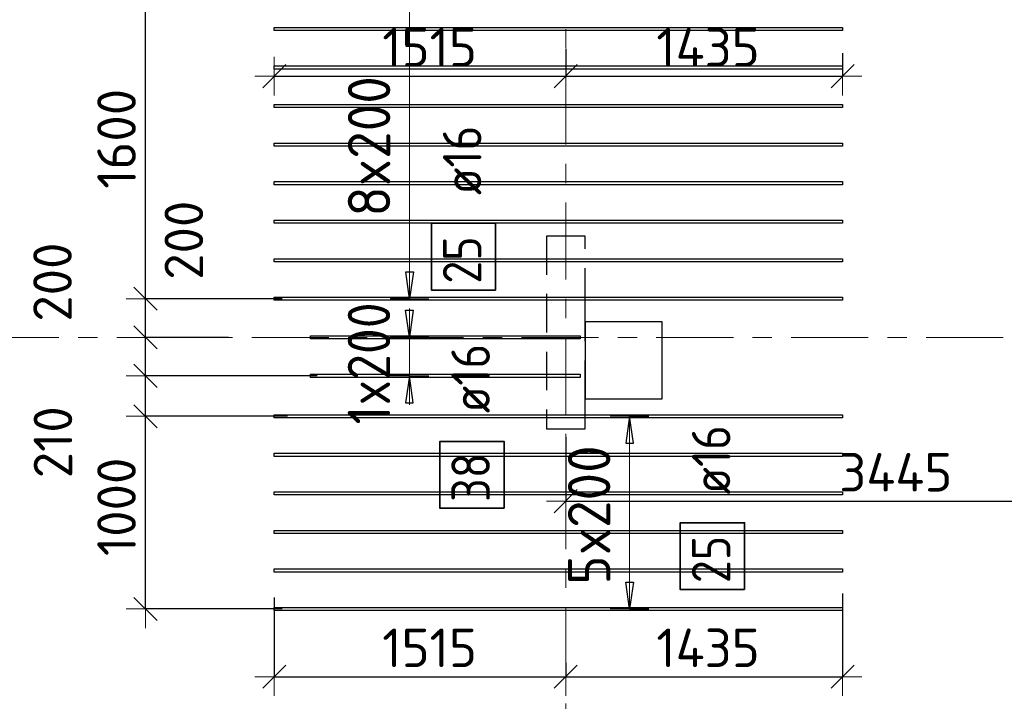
# Model space of a CAD drawing. Header units: metres. Extents: x -38 to 97, y -15 to 21.
# Tile 41 of 82: x 48.67 to 53.78, y 10.91 to 14.45. Entities that reach past the tile are written whole.
import ezdxf

# ---------------------------------------------------------------- set-up
doc = ezdxf.new("R2010")
doc.units = ezdxf.units.M
doc.header["$PDMODE"] = 65
for name, pattern in [('______11', [0.5, 0.4, -0.05, 0, -0.05]), ('______2', [0.27, 0.2, -0.07]), ('______5', [1.1, 0.8, -0.1, 0.1, -0.1])]:
    doc.linetypes.add(name, pattern=pattern)
for name, color, linetype, lineweight in [('XR$2$Осевая линия (1)', 7, '______5', 13), ('XR$3$Перекрытие (1)', 7, 'Continuous', 35), ('XR$3$Размерная линия (1)', 7, 'Continuous', 13)]:
    doc.layers.add(name, color=color, linetype=linetype, lineweight=lineweight)
doc.layers.add('XR$3$Арм.стержн.Доп. Арм верхн.зоны Х', color=7, linetype='Continuous', lineweight=35, true_color=0x8c8cff)
doc.layers.add('XR$5$Стена_ бетон несущ.', color=7, linetype='Continuous', lineweight=70, true_color=0xb4b496)
doc.styles.add('ISOCPEUR', font='txt')
doc.dimstyles.new('DIMSTYLE_3', dxfattribs={"dimtxt": 0.2, "dimasz": 0.2, "dimexe": 0, "dimexo": 0, "dimgap": 0.1, "dimtad": 2, "dimdec": 0, "dimlfac": 1000, "dimrnd": 5, "dimzin": 12, "dimdsep": 46, "dimtxsty": 'ISOCPEUR', "dimblk1": 'ALL_ML_STRICH', "dimblk2": 'ALL_ML_STRICH', "dimsah": 1, "dimcen": 0, "dimclrd": 7, "dimclre": 256, "dimclrt": 7, "dimadec": 0, "dimazin": 0, "dimtfac": 1, "dimtdec": 0, "dimtix": 1, "dimtmove": 2, "dimatfit": 3, "dimfxl": 0, "dimtzin": 0, "dimlwd": 0, "dimlwe": -3, "dimarcsym": 0})
doc.dimstyles.new('DIMSTYLE_6', dxfattribs={"dimtxt": 0.2, "dimasz": 0.2, "dimexe": 0, "dimexo": 0, "dimgap": 0.1, "dimtad": 2, "dimdec": 0, "dimlfac": 1000, "dimrnd": 5, "dimzin": 12, "dimdsep": 46, "dimtxsty": 'ISOCPEUR', "dimblk1": 'ALL_ML_STRICH', "dimblk2": 'ALL_ML_STRICH', "dimsah": 1, "dimcen": 0, "dimclrd": 7, "dimclre": 256, "dimclrt": 7, "dimadec": 0, "dimazin": 0, "dimtfac": 1, "dimtdec": 0, "dimtix": 1, "dimtmove": 2, "dimatfit": 3, "dimfxl": 0, "dimtvp": 1.2, "dimtzin": 0, "dimlwd": 0, "dimlwe": -3, "dimarcsym": 0})
doc.dimstyles.new('DIMSTYLE_7', dxfattribs={"dimtxt": 0.2, "dimasz": 0.2, "dimexe": 0, "dimexo": 0, "dimgap": 0.1, "dimtad": 0, "dimdec": 0, "dimlfac": 1000, "dimrnd": 5, "dimzin": 12, "dimdsep": 46, "dimtxsty": 'ISOCPEUR', "dimblk1": 'ALL_ML_STRICH', "dimblk2": 'ALL_ML_STRICH', "dimsah": 1, "dimcen": 0, "dimclrd": 7, "dimclre": 256, "dimclrt": 7, "dimadec": 0, "dimazin": 0, "dimtfac": 1, "dimtdec": 0, "dimtix": 1, "dimtmove": 2, "dimatfit": 3, "dimfxl": 0, "dimtvp": 1.2, "dimtzin": 0, "dimlwd": 0, "dimlwe": -3, "dimarcsym": 0})

# ---------------------------------------------------------------- blocks, each defined once
blk = doc.blocks.new('ALL_ML_STRICH')
at = {"color": 0, "linetype": 'ByBlock', "lineweight": -2}
for p, q in [((-0.3, -0.3), (0.3, 0.3)), ((0, -0.5), (0, 0.5)), ((-1, 0), (0.5, 0))]:
    blk.add_line(p, q, dxfattribs=at)
blk = doc.blocks.new('*D290')
at = {"layer": 'DEFPOINTS', "color": 7, "linetype": 'Continuous', "lineweight": 13, "transparency": 33554687}
for p in [(49.9871, 11.4702), (51.5, 11.0913), (49.9871, 11.0388)]:
    blk.add_point(p, dxfattribs=at)
at = {"layer": 'XR$3$Размерная линия (1)', "color": 9, "linetype": 'Continuous', "lineweight": -2, "true_color": 0xc7c7c7, "transparency": 33554687}
for p, q in [((49.9871, 11.4502), (49.9871, 11.0388)), ((51.5, 11.1113), (51.5, 11.0388))]:
    blk.add_line(p, q, dxfattribs=at)
at = {"layer": 'XR$3$Размерная линия (1)', "color": 7, "linetype": 'Continuous', "lineweight": -2, "transparency": 33554687}
blk.add_line((49.9871, 11.0388), (51.5, 11.0388), dxfattribs=at)
at = {"layer": 'XR$3$Размерная линия (1)', "color": 7, "linetype": 'Continuous', "lineweight": 13, "transparency": 33554687, "xscale": 0.2, "yscale": 0.2, "zscale": 0.2, "rotation": 180}
blk.add_blockref('ALL_ML_STRICH', (49.9871, 11.0388), dxfattribs=at)
at = {"layer": 'XR$3$Размерная линия (1)', "color": 7, "linetype": 'Continuous', "lineweight": 13, "transparency": 33554687, "xscale": 0.2, "yscale": 0.2, "zscale": 0.2}
blk.add_blockref('ALL_ML_STRICH', (51.5, 11.0388), dxfattribs=at)
at = {"layer": 'XR$3$Размерная линия (1)', "color": 7, "linetype": 'Continuous', "lineweight": 13, "transparency": 33554687, "insert": (50.7936, 11.1888), "char_height": 0.2, "width": 0.8, "attachment_point": 5, "style": 'ISOCPEUR'}
blk.add_mtext('\\A1;{1515}', dxfattribs=at)
blk = doc.blocks.new('*D291')
at = {"layer": 'DEFPOINTS', "color": 7, "linetype": 'Continuous', "lineweight": 13, "transparency": 33554687}
for p in [(52.9371, 11.491), (51.5, 11.0913), (51.5, 11.0388)]:
    blk.add_point(p, dxfattribs=at)
at = {"layer": 'XR$3$Размерная линия (1)', "color": 9, "linetype": 'Continuous', "lineweight": -2, "true_color": 0xc7c7c7, "transparency": 33554687}
for p, q in [((52.9371, 11.471), (52.9371, 11.0388)), ((51.5, 11.1113), (51.5, 11.0388))]:
    blk.add_line(p, q, dxfattribs=at)
at = {"layer": 'XR$3$Размерная линия (1)', "color": 7, "linetype": 'Continuous', "lineweight": -2, "transparency": 33554687}
blk.add_line((51.5, 11.0388), (52.9371, 11.0388), dxfattribs=at)
at = {"layer": 'XR$3$Размерная линия (1)', "color": 7, "linetype": 'Continuous', "lineweight": 13, "transparency": 33554687, "xscale": 0.2, "yscale": 0.2, "zscale": 0.2, "rotation": 180}
blk.add_blockref('ALL_ML_STRICH', (51.5, 11.0388), dxfattribs=at)
at = {"layer": 'XR$3$Размерная линия (1)', "color": 7, "linetype": 'Continuous', "lineweight": 13, "transparency": 33554687, "xscale": 0.2, "yscale": 0.2, "zscale": 0.2}
blk.add_blockref('ALL_ML_STRICH', (52.9371, 11.0388), dxfattribs=at)
at = {"layer": 'XR$3$Размерная линия (1)', "color": 7, "linetype": 'Continuous', "lineweight": 13, "transparency": 33554687, "insert": (52.2386, 11.1888), "char_height": 0.2, "width": 0.8, "attachment_point": 5, "style": 'ISOCPEUR'}
blk.add_mtext('\\A1;{1435}', dxfattribs=at)
blk = doc.blocks.new('*D292')
at = {"layer": 'DEFPOINTS', "color": 7, "linetype": 'Continuous', "lineweight": 13, "transparency": 33554687}
for p in [(51.5, 14.3164), (49.9871, 14.2749), (49.9871, 14.1553)]:
    blk.add_point(p, dxfattribs=at)
at = {"layer": 'XR$3$Размерная линия (1)', "color": 9, "linetype": 'Continuous', "lineweight": -2, "true_color": 0xc7c7c7, "transparency": 33554687}
for p, q in [((51.5, 14.2964), (51.5, 14.1553)), ((49.9871, 14.1553), (49.9871, 14.1553))]:
    blk.add_line(p, q, dxfattribs=at)
at = {"layer": 'XR$3$Размерная линия (1)', "color": 7, "linetype": 'Continuous', "lineweight": -2, "transparency": 33554687}
blk.add_line((49.9871, 14.1553), (51.5, 14.1553), dxfattribs=at)
at = {"layer": 'XR$3$Размерная линия (1)', "color": 7, "linetype": 'Continuous', "lineweight": 13, "transparency": 33554687, "xscale": 0.2, "yscale": 0.2, "zscale": 0.2, "rotation": 180}
blk.add_blockref('ALL_ML_STRICH', (49.9871, 14.1553), dxfattribs=at)
at = {"layer": 'XR$3$Размерная линия (1)', "color": 7, "linetype": 'Continuous', "lineweight": 13, "transparency": 33554687, "xscale": 0.2, "yscale": 0.2, "zscale": 0.2}
blk.add_blockref('ALL_ML_STRICH', (51.5, 14.1553), dxfattribs=at)
at = {"layer": 'XR$3$Размерная линия (1)', "color": 7, "linetype": 'Continuous', "lineweight": 13, "transparency": 33554687, "insert": (50.7936, 14.3053), "char_height": 0.2, "width": 0.8, "attachment_point": 5, "style": 'ISOCPEUR'}
blk.add_mtext('\\A1;{1515}', dxfattribs=at)
blk = doc.blocks.new('*D293')
at = {"layer": 'DEFPOINTS', "color": 7, "linetype": 'Continuous', "lineweight": 13, "transparency": 33554687}
for p in [(51.5, 14.3164), (52.9371, 14.2542), (51.5, 14.1553)]:
    blk.add_point(p, dxfattribs=at)
at = {"layer": 'XR$3$Размерная линия (1)', "color": 9, "linetype": 'Continuous', "lineweight": -2, "true_color": 0xc7c7c7, "transparency": 33554687}
for p, q in [((51.5, 14.2964), (51.5, 14.1553)), ((52.9371, 14.2742), (52.9371, 14.1553))]:
    blk.add_line(p, q, dxfattribs=at)
at = {"layer": 'XR$3$Размерная линия (1)', "color": 7, "linetype": 'Continuous', "lineweight": -2, "transparency": 33554687}
blk.add_line((51.5, 14.1553), (52.9371, 14.1553), dxfattribs=at)
at = {"layer": 'XR$3$Размерная линия (1)', "color": 7, "linetype": 'Continuous', "lineweight": 13, "transparency": 33554687, "xscale": 0.2, "yscale": 0.2, "zscale": 0.2, "rotation": 180}
blk.add_blockref('ALL_ML_STRICH', (51.5, 14.1553), dxfattribs=at)
at = {"layer": 'XR$3$Размерная линия (1)', "color": 7, "linetype": 'Continuous', "lineweight": 13, "transparency": 33554687, "xscale": 0.2, "yscale": 0.2, "zscale": 0.2}
blk.add_blockref('ALL_ML_STRICH', (52.9371, 14.1553), dxfattribs=at)
at = {"layer": 'XR$3$Размерная линия (1)', "color": 7, "linetype": 'Continuous', "lineweight": 13, "transparency": 33554687, "insert": (52.2386, 14.3053), "char_height": 0.2, "width": 0.8, "attachment_point": 5, "style": 'ISOCPEUR'}
blk.add_mtext('\\A1;{1435}', dxfattribs=at)
blk = doc.blocks.new('*D334')
at = {"layer": 'DEFPOINTS', "color": 7, "linetype": 'Continuous', "lineweight": 13, "transparency": 33554687}
for p in [(51.5, 12.3012), (51.5, 11.9497), (54.9456, 11.1615)]:
    blk.add_point(p, dxfattribs=at)
at = {"layer": 'XR$3$Размерная линия (1)', "color": 9, "linetype": 'Continuous', "lineweight": -2, "true_color": 0xc7c7c7, "transparency": 33554687}
for p, q in [((51.5, 12.2812), (51.5, 11.9497)), ((54.9456, 11.1815), (54.9456, 11.9497))]:
    blk.add_line(p, q, dxfattribs=at)
at = {"layer": 'XR$3$Размерная линия (1)', "color": 7, "linetype": 'Continuous', "lineweight": -2, "transparency": 33554687}
blk.add_line((51.5, 11.9497), (54.9456, 11.9497), dxfattribs=at)
at = {"layer": 'XR$3$Размерная линия (1)', "color": 7, "linetype": 'Continuous', "lineweight": 13, "transparency": 33554687, "xscale": 0.2, "yscale": 0.2, "zscale": 0.2, "rotation": 180}
blk.add_blockref('ALL_ML_STRICH', (51.5, 11.9497), dxfattribs=at)
at = {"layer": 'XR$3$Размерная линия (1)', "color": 7, "linetype": 'Continuous', "lineweight": 13, "transparency": 33554687, "xscale": 0.2, "yscale": 0.2, "zscale": 0.2}
blk.add_blockref('ALL_ML_STRICH', (54.9456, 11.9497), dxfattribs=at)
at = {"layer": 'XR$3$Размерная линия (1)', "color": 7, "linetype": 'Continuous', "lineweight": 13, "transparency": 33554687, "insert": (53.2128, 12.0997), "char_height": 0.2, "width": 0.8, "attachment_point": 5, "style": 'ISOCPEUR'}
blk.add_mtext('\\A1;{3445}', dxfattribs=at)
blk = doc.blocks.new('*D439')
at = {"layer": 'DEFPOINTS', "color": 7, "linetype": 'Continuous', "lineweight": 13, "transparency": 33554687}
for p in [(50.0764, 12.3902), (49.3187, 11.3902), (50.0486, 11.3902)]:
    blk.add_point(p, dxfattribs=at)
at = {"layer": 'XR$3$Размерная линия (1)', "color": 9, "linetype": 'Continuous', "lineweight": -2, "true_color": 0xc7c7c7, "transparency": 33554687}
for p, q in [((50.0564, 12.3902), (49.3187, 12.3902)), ((50.0286, 11.3902), (49.3187, 11.3902))]:
    blk.add_line(p, q, dxfattribs=at)
at = {"layer": 'XR$3$Размерная линия (1)', "color": 7, "linetype": 'Continuous', "lineweight": -2, "transparency": 33554687}
blk.add_line((49.3187, 11.3902), (49.3187, 12.3902), dxfattribs=at)
at = {"layer": 'XR$3$Размерная линия (1)', "color": 7, "linetype": 'Continuous', "lineweight": 13, "transparency": 33554687, "xscale": 0.2, "yscale": 0.2, "zscale": 0.2}
for p, rotation in [((49.3187, 12.3902), 90), ((49.3187, 11.3902), 270)]:
    blk.add_blockref('ALL_ML_STRICH', p, dxfattribs=dict(at, rotation=rotation))
at = {"layer": 'XR$3$Размерная линия (1)', "color": 7, "linetype": 'Continuous', "lineweight": 13, "transparency": 33554687, "insert": (49.1687, 11.9202), "char_height": 0.2, "width": 0.8, "attachment_point": 5, "rotation": 90, "style": 'ISOCPEUR'}
blk.add_mtext('\\A1;{1000}', dxfattribs=at)
blk = doc.blocks.new('*D440')
at = {"layer": 'DEFPOINTS', "color": 7, "linetype": 'Continuous', "lineweight": 13, "transparency": 33554687}
for p in [(50.2293, 12.6002), (49.3187, 12.3902), (50.0764, 12.3902)]:
    blk.add_point(p, dxfattribs=at)
at = {"layer": 'XR$3$Размерная линия (1)', "color": 9, "linetype": 'Continuous', "lineweight": -2, "true_color": 0xc7c7c7, "transparency": 33554687}
for p, q in [((50.2093, 12.6002), (49.3187, 12.6002)), ((50.0564, 12.3902), (49.3187, 12.3902))]:
    blk.add_line(p, q, dxfattribs=at)
at = {"layer": 'XR$3$Размерная линия (1)', "color": 7, "linetype": 'Continuous', "lineweight": -2, "transparency": 33554687}
blk.add_line((49.3187, 12.3902), (49.3187, 12.6002), dxfattribs=at)
at = {"layer": 'XR$3$Размерная линия (1)', "color": 7, "linetype": 'Continuous', "lineweight": 13, "transparency": 33554687, "xscale": 0.2, "yscale": 0.2, "zscale": 0.2}
for p, rotation in [((49.3187, 12.6002), 90), ((49.3187, 12.3902), 270)]:
    blk.add_blockref('ALL_ML_STRICH', p, dxfattribs=dict(at, rotation=rotation))
at = {"layer": 'XR$3$Размерная линия (1)', "color": 7, "linetype": 'Continuous', "lineweight": 13, "transparency": 33554687, "insert": (48.8386, 12.2554), "char_height": 0.2, "width": 0.6, "attachment_point": 5, "rotation": 90, "style": 'ISOCPEUR'}
blk.add_mtext('\\A1;{210}', dxfattribs=at)
blk = doc.blocks.new('*D441')
at = {"layer": 'DEFPOINTS', "color": 7, "linetype": 'Continuous', "lineweight": 13, "transparency": 33554687}
for p in [(49.7695, 12.8), (49.3187, 12.6002), (50.2293, 12.6002)]:
    blk.add_point(p, dxfattribs=at)
at = {"layer": 'XR$3$Размерная линия (1)', "color": 9, "linetype": 'Continuous', "lineweight": -2, "true_color": 0xc7c7c7, "transparency": 33554687}
for p, q in [((49.7495, 12.8), (49.3187, 12.8)), ((50.2093, 12.6002), (49.3187, 12.6002))]:
    blk.add_line(p, q, dxfattribs=at)
at = {"layer": 'XR$3$Размерная линия (1)', "color": 7, "linetype": 'Continuous', "lineweight": -2, "transparency": 33554687}
blk.add_line((49.3187, 12.6002), (49.3187, 12.8), dxfattribs=at)
at = {"layer": 'XR$3$Размерная линия (1)', "color": 7, "linetype": 'Continuous', "lineweight": 13, "transparency": 33554687, "xscale": 0.2, "yscale": 0.2, "zscale": 0.2}
for p, rotation in [((49.3187, 12.8), 90), ((49.3187, 12.6002), 270)]:
    blk.add_blockref('ALL_ML_STRICH', p, dxfattribs=dict(at, rotation=rotation))
at = {"layer": 'XR$3$Размерная линия (1)', "color": 7, "linetype": 'Continuous', "lineweight": 13, "transparency": 33554687, "insert": (48.8363, 13.0866), "char_height": 0.2, "width": 0.6, "attachment_point": 5, "rotation": 90, "style": 'ISOCPEUR'}
blk.add_mtext('\\A1;{200}', dxfattribs=at)
blk = doc.blocks.new('*D442')
at = {"layer": 'DEFPOINTS', "color": 7, "linetype": 'Continuous', "lineweight": 13, "transparency": 33554687}
for p in [(50.049, 13.0002), (49.3187, 12.8), (49.7695, 12.8)]:
    blk.add_point(p, dxfattribs=at)
at = {"layer": 'XR$3$Размерная линия (1)', "color": 9, "linetype": 'Continuous', "lineweight": -2, "true_color": 0xc7c7c7, "transparency": 33554687}
for p, q in [((50.029, 13.0002), (49.3187, 13.0002)), ((49.7495, 12.8), (49.3187, 12.8))]:
    blk.add_line(p, q, dxfattribs=at)
at = {"layer": 'XR$3$Размерная линия (1)', "color": 7, "linetype": 'Continuous', "lineweight": -2, "transparency": 33554687}
blk.add_line((49.3187, 12.8), (49.3187, 13.0002), dxfattribs=at)
at = {"layer": 'XR$3$Размерная линия (1)', "color": 7, "linetype": 'Continuous', "lineweight": 13, "transparency": 33554687, "xscale": 0.2, "yscale": 0.2, "zscale": 0.2}
for p, rotation in [((49.3187, 13.0002), 90), ((49.3187, 12.8), 270)]:
    blk.add_blockref('ALL_ML_STRICH', p, dxfattribs=dict(at, rotation=rotation))
at = {"layer": 'XR$3$Размерная линия (1)', "color": 7, "linetype": 'Continuous', "lineweight": 13, "transparency": 33554687, "insert": (49.518, 13.3039), "char_height": 0.2, "width": 0.6, "attachment_point": 5, "rotation": 90, "style": 'ISOCPEUR'}
blk.add_mtext('\\A1;{200}', dxfattribs=at)
blk = doc.blocks.new('*D443')
at = {"layer": 'DEFPOINTS', "color": 7, "linetype": 'Continuous', "lineweight": 13, "transparency": 33554687}
for p in [(50.0505, 14.6002), (49.3187, 13.0002), (50.049, 13.0002)]:
    blk.add_point(p, dxfattribs=at)
at = {"layer": 'XR$3$Размерная линия (1)', "color": 9, "linetype": 'Continuous', "lineweight": -2, "true_color": 0xc7c7c7, "transparency": 33554687}
for p, q in [((50.0305, 14.6002), (49.3187, 14.6002)), ((50.029, 13.0002), (49.3187, 13.0002))]:
    blk.add_line(p, q, dxfattribs=at)
at = {"layer": 'XR$3$Размерная линия (1)', "color": 7, "linetype": 'Continuous', "lineweight": -2, "transparency": 33554687}
blk.add_line((49.3187, 13.0002), (49.3187, 14.6002), dxfattribs=at)
at = {"layer": 'XR$3$Размерная линия (1)', "color": 7, "linetype": 'Continuous', "lineweight": 13, "transparency": 33554687, "xscale": 0.2, "yscale": 0.2, "zscale": 0.2}
for p, rotation in [((49.3187, 14.6002), 90), ((49.3187, 13.0002), 270)]:
    blk.add_blockref('ALL_ML_STRICH', p, dxfattribs=dict(at, rotation=rotation))
at = {"layer": 'XR$3$Размерная линия (1)', "color": 7, "linetype": 'Continuous', "lineweight": 13, "transparency": 33554687, "insert": (49.1687, 13.8302), "char_height": 0.2, "width": 0.8, "attachment_point": 5, "rotation": 90, "style": 'ISOCPEUR'}
blk.add_mtext('\\A1;{1600}', dxfattribs=at)

msp = doc.modelspace()

# ---------------------------------------------------------------- linework, layer by layer
at = {"layer": 'XR$2$Осевая линия (1)', "color": 253, "linetype": '______11', "lineweight": 13, "true_color": 0xa0a0a0, "transparency": 33554687}
for p, q in [((51.5, 6.8), (51.5, 19.78)), ((-2.63, 12.8), (62.6, 12.8))]:
    msp.add_line(p, q, dxfattribs=at)
at = {"layer": 'XR$3$Арм.стержн.Доп. Арм верхн.зоны Х', "color": 7, "linetype": 'Continuous', "lineweight": 13, "transparency": 33554687}
for p, q in [((50.6894, 13.0002), (50.6894, 14.6002)), ((50.6894, 13.0002), (50.6894, 13.0002)), ((50.6886, 12.8002), (50.6886, 12.9502)), ((50.6886, 12.6002), (50.6886, 12.8002)), ((50.6886, 12.6002), (50.6886, 12.4502)), ((51.8313, 12.3902), (51.8313, 12.3902)), ((51.8313, 11.3902), (51.8313, 12.3902)), ((51.8313, 11.3902), (51.8313, 11.3902))]:
    msp.add_line(p, q, dxfattribs=at)
at = {"layer": 'XR$3$Арм.стержн.Доп. Арм верхн.зоны Х', "color": 7, "linetype": 'Continuous', "lineweight": 25, "transparency": 33554687}
for p, q in [((50.6894, 13.0002), (50.6694, 13.1402)), ((50.6694, 13.1402), (50.7094, 13.1402)), ((50.7094, 13.1402), (50.6894, 13.0002)), ((50.6886, 12.8002), (50.6686, 12.9402)), ((50.6686, 12.9402), (50.7086, 12.9402)), ((50.7086, 12.9402), (50.6886, 12.8002)), ((50.6886, 12.6002), (50.6686, 12.4602)), ((50.7086, 12.4602), (50.6886, 12.6002)), ((50.6686, 12.4602), (50.7086, 12.4602)), ((51.8313, 12.3902), (51.8113, 12.2502)), ((51.8513, 12.2502), (51.8313, 12.3902)), ((51.8113, 12.2502), (51.8513, 12.2502)), ((51.8313, 11.3902), (51.8113, 11.5302)), ((51.8113, 11.5302), (51.8513, 11.5302)), ((51.8513, 11.5302), (51.8313, 11.3902))]:
    msp.add_line(p, q, dxfattribs=at)
at = {"layer": 'XR$3$Арм.стержн.Доп. Арм верхн.зоны Х', "color": 253, "linetype": 'Continuous', "lineweight": -3, "true_color": 0xa0a0a0, "transparency": 33554687}
for p, q in [((50.6894, 13.0002), (50.5894, 13.0002)), ((50.6894, 13.0002), (50.7894, 13.0002)), ((50.6886, 12.8002), (50.5886, 12.8002)), ((50.6886, 12.8002), (50.7886, 12.8002)), ((50.6886, 12.6002), (50.5886, 12.6002)), ((50.6886, 12.6002), (50.7886, 12.6002)), ((51.8313, 12.3902), (51.7313, 12.3902)), ((51.8313, 12.3902), (51.9313, 12.3902)), ((51.8313, 11.3902), (51.7313, 11.3902)), ((51.8313, 11.3902), (51.9313, 11.3902))]:
    msp.add_line(p, q, dxfattribs=at)
at = {"layer": 'XR$3$Арм.стержн.Доп. Арм верхн.зоны Х', "color": 7, "linetype": 'Continuous', "lineweight": 25, "transparency": 33554687}
for points in [[(52.9371, 14.3922), (49.9871, 14.3922), (49.9871, 14.4082), (52.9371, 14.4082), (52.9371, 14.3922)], [(52.9371, 14.1922), (49.9871, 14.1922), (49.9871, 14.2082), (52.9371, 14.2082), (52.9371, 14.1922)], [(52.9371, 13.9922), (49.9871, 13.9922), (49.9871, 14.0082), (52.9371, 14.0082), (52.9371, 13.9922)], [(52.9371, 13.7922), (49.9871, 13.7922), (49.9871, 13.8082), (52.9371, 13.8082), (52.9371, 13.7922)], [(52.9371, 13.5922), (49.9871, 13.5922), (49.9871, 13.6082), (52.9371, 13.6082), (52.9371, 13.5922)], [(52.9371, 13.3922), (49.9871, 13.3922), (49.9871, 13.4082), (52.9371, 13.4082), (52.9371, 13.3922)], [(52.9371, 13.1922), (49.9871, 13.1922), (49.9871, 13.2082), (52.9371, 13.2082), (52.9371, 13.1922)], [(52.9371, 12.9922), (49.9871, 12.9922), (49.9871, 13.0082), (52.9371, 13.0082), (52.9371, 12.9922)], [(51.575, 12.7922), (50.175, 12.7922), (50.175, 12.8082), (51.575, 12.8082), (51.575, 12.7922)], [(51.575, 12.5922), (50.175, 12.5922), (50.175, 12.6082), (51.575, 12.6082), (51.575, 12.5922)], [(52.9371, 12.3822), (49.9871, 12.3822), (49.9871, 12.3982), (52.9371, 12.3982), (52.9371, 12.3822)], [(52.9371, 12.1822), (49.9871, 12.1822), (49.9871, 12.1982), (52.9371, 12.1982), (52.9371, 12.1822)], [(52.9371, 11.9822), (49.9871, 11.9822), (49.9871, 11.9982), (52.9371, 11.9982), (52.9371, 11.9822)], [(52.9371, 11.7822), (49.9871, 11.7822), (49.9871, 11.7982), (52.9371, 11.7982), (52.9371, 11.7822)], [(52.9371, 11.5822), (49.9871, 11.5822), (49.9871, 11.5982), (52.9371, 11.5982), (52.9371, 11.5822)], [(52.9371, 11.3822), (49.9871, 11.3822), (49.9871, 11.3982), (52.9371, 11.3982), (52.9371, 11.3822)]]:
    msp.add_lwpolyline(points, dxfattribs=at)
at = {"layer": 'XR$3$Арм.стержн.Доп. Арм верхн.зоны Х', "color": 7, "linetype": 'Continuous', "lineweight": 35, "transparency": 33554687}
for points in [[(51.1357, 13.0452), (51.1357, 13.3919), (50.8024, 13.3919), (50.8024, 13.0452), (51.1357, 13.0452)], [(51.1798, 11.9132), (51.1798, 12.2599), (50.8465, 12.2599), (50.8465, 11.9132), (51.1798, 11.9132)], [(52.4279, 11.4911), (52.4279, 11.8378), (52.0946, 11.8378), (52.0946, 11.4911), (52.4279, 11.4911)]]:
    msp.add_lwpolyline(points, dxfattribs=at)
at = {"layer": 'XR$3$Перекрытие (1)', "color": 7, "linetype": 'Continuous', "lineweight": 25, "transparency": 33554687}
for p, q in [((51.6, 12.8802), (51.6, 12.4802)), ((52, 12.8802), (51.6, 12.8802)), ((52, 12.4802), (52, 12.8802)), ((51.6, 12.4802), (52, 12.4802))]:
    msp.add_line(p, q, dxfattribs=at)
at = {"layer": 'XR$5$Стена_ бетон несущ.', "color": 253, "linetype": '______2', "lineweight": -3, "true_color": 0xa0a0a0, "transparency": 33554687}
for p, q in [((51.4, 13.325), (51.4, 12.325)), ((51.6, 13.325), (51.4, 13.325)), ((51.6, 12.9596), (51.6, 13.325)), ((51.6, 12.8796), (51.6, 12.9596)), ((51.6, 12.48), (51.6, 12.8796)), ((51.6, 12.4), (51.6, 12.48)), ((51.6, 12.325), (51.6, 12.4)), ((51.4, 12.325), (51.6, 12.325))]:
    msp.add_line(p, q, dxfattribs=at)

# ---------------------------------------------------------------- texts
at = {"layer": 'XR$3$Арм.стержн.Доп. Арм верхн.зоны Х', "color": 7, "linetype": 'Continuous', "lineweight": 13, "transparency": 33554687, "char_height": 0.22, "attachment_point": 7, "rotation": 90, "style": 'ISOCPEUR'}
for s, insert, width in [('\\W0.95;8x200', (50.5894, 13.4262), 0.873359), ('\\W0.89;1x200', (50.5886, 12.3482), 0.823552), ('\\W0.95;5x200', (51.7313, 11.5162), 0.873359)]:
    msp.add_mtext(s, dxfattribs=dict(at, insert=insert, width=width))
at = {"layer": 'XR$3$Арм.стержн.Доп. Арм верхн.зоны Х', "color": 7, "linetype": 'Continuous', "lineweight": 25, "transparency": 33554687, "char_height": 0.2, "attachment_point": 7, "rotation": 90, "style": 'ISOCPEUR'}
for s, insert, width in [('\\W0.89; ø16 ', (51.0624, 13.4252), 0.749105), ('\\W0.87;25', (51.0624, 13.0786), 0.367208), ('\\W0.89; ø16 ', (51.1065, 12.2932), 0.749105), ('\\W0.89; ø16 ', (52.3546, 11.8711), 0.749105), ('\\W0.87;38', (51.1065, 11.9465), 0.367208), ('\\W0.87;25', (52.3546, 11.5245), 0.367208)]:
    msp.add_mtext(s, dxfattribs=dict(at, insert=insert, width=width))

# ---------------------------------------------------------------- dimensions: what is measured, and where the dimension line sits
at = {"layer": 'XR$3$Размерная линия (1)', "color": 7, "linetype": 'Continuous', "lineweight": 13, "transparency": 33554687}
for base, p1, p2, dimstyle, picture, middle in [((49.3187, 14.6002), (50.029, 13.0002), (50.0305, 14.6002), 'DIMSTYLE_3', '*D443', (49.1687, 13.8302)), ((49.3187, 13.0002), (49.7495, 12.8), (50.029, 13.0002), 'DIMSTYLE_7', '*D442', (49.518, 13.3039)), ((49.3187, 12.8), (50.2093, 12.6002), (49.7495, 12.8), 'DIMSTYLE_6', '*D441', (48.8363, 13.0866)), ((49.3187, 12.6002), (50.0564, 12.3902), (50.2093, 12.6002), 'DIMSTYLE_6', '*D440', (48.8386, 12.2554)), ((49.3187, 12.3902), (50.0286, 11.3902), (50.0564, 12.3902), 'DIMSTYLE_3', '*D439', (49.1687, 11.9202))]:
    dim = msp.add_linear_dim(base=base, p1=p1, p2=p2, angle=90, dimstyle=dimstyle, override={"dimpost": '<>', "dimclrd": 7, "dimclre": 9, "dimclrt": 7, "dimlwd": 0, "dimlwe": 65533}, dxfattribs=at)
    dim.commit()
    dim.dimension.update_dxf_attribs({"geometry": picture, "text_midpoint": middle, "dimtype": 160})
for base, p1, p2, picture, middle in [((51.5, 14.1553), (49.9871, 14.1553), (51.5, 14.2964), '*D292', (50.7936, 14.3053)), ((52.9371, 14.1553), (51.5, 14.2964), (52.9371, 14.2742), '*D293', (52.2386, 14.3053)), ((54.9456, 11.9497), (51.5, 12.2812), (54.9456, 11.1815), '*D334', (53.2128, 12.0997)), ((51.5, 11.0388), (49.9871, 11.4502), (51.5, 11.1113), '*D290', (50.7936, 11.1888)), ((52.9371, 11.0388), (51.5, 11.1113), (52.9371, 11.471), '*D291', (52.2386, 11.1888))]:
    dim = msp.add_linear_dim(base=base, p1=p1, p2=p2, dimstyle='DIMSTYLE_3', override={"dimpost": '<>', "dimclrd": 7, "dimclre": 9, "dimclrt": 7, "dimlwd": 0, "dimlwe": 65533}, dxfattribs=at)
    dim.commit()
    dim.dimension.update_dxf_attribs({"geometry": picture, "text_midpoint": middle, "dimtype": 160})

doc.saveas('drawing.dxf')
